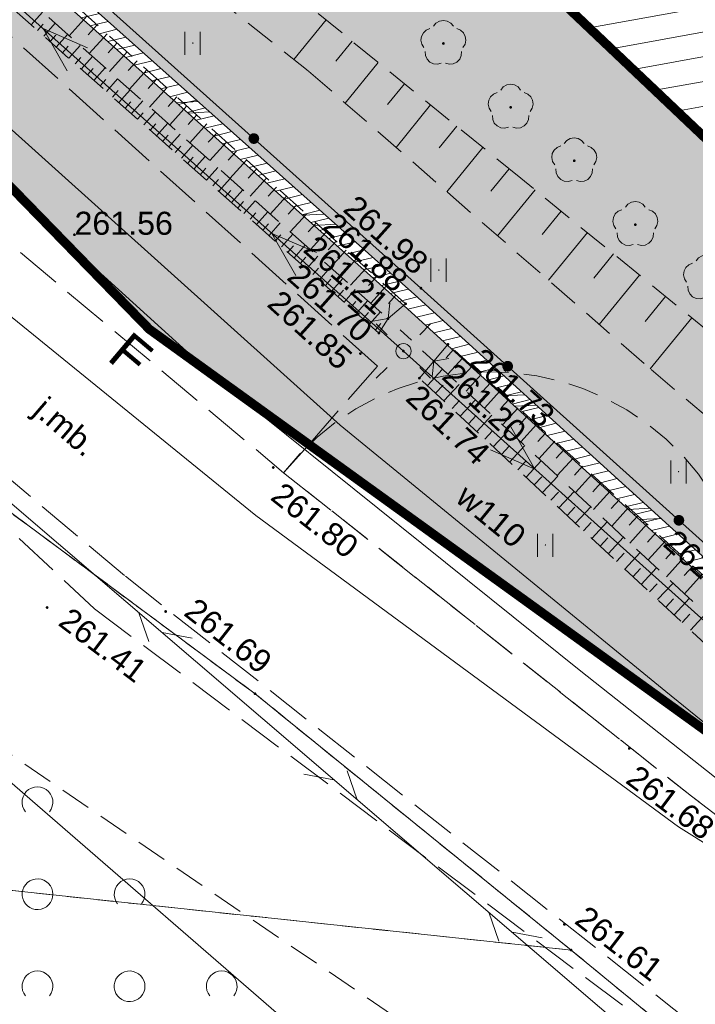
# Model space of a CAD drawing. Header units: metres. Extents: x 7427040 to 7427559, y 5541084 to 5541580.
# Tile 37 of 99: x 7427206 to 7427228, y 5541308 to 5541340. Entities that reach past the tile are written whole.
import ezdxf
from ezdxf.enums import TextEntityAlignment as Align

# ---------------------------------------------------------------- set-up
doc = ezdxf.new("R2010")
doc.units = ezdxf.units.M
doc.header["$MEASUREMENT"] = 0
for name, pattern in [('DASHED2', [0.375, 0.25, -0.125]), ('PRZER1-1', [1, 0.5, -0.5]), ('PRZER2-1', [1.5, 1, -0.5]), ('PRZER3-1', [2, 1.5, -0.5]), ('PRZER3-2', [2.5, 1.5, -1])]:
    doc.linetypes.add(name, pattern=pattern)
doc.layers.get('0').update_dxf_attribs({"color": 4})
for name, color, linetype, lineweight in [('A_granica terenu do wniosku o ULICP', 151, 'DASHED2', 40), ('A_inne obiekty infrastruktury boiska', 33, 'Continuous', 0), ('A_mur oporowy', 2, 'Continuous', 13), ('E_gn_typ', 1, 'Continuous', 30), ('GEPPGD', 7, 'Continuous', 13), ('GEPPGO', 7, 'Continuous', 13), ('GESDZI', 7, 'Continuous', 13), ('GESJOB', 7, 'Continuous', 30), ('GESUZY', 96, 'Continuous', 13), ('GSLDSO', 7, 'Continuous', 13), ('GSLIPS', 7, 'Continuous', 30), ('GSLKOG', 7, 'Continuous', 30), ('GSPRDL', 96, 'Continuous', 13), ('GSPWPS', 7, 'Continuous', 13), ('GSPWPS_O', 7, 'Continuous', 13), ('GSSIIN', 7, 'Continuous', 13), ('GSSKOA', 7, 'Continuous', 13), ('GSSKOA_O', 7, 'Continuous', 13), ('GSSKOD', 7, 'Continuous', 13), ('GSSUTR', 7, 'Continuous', 13), ('GSSZAD', 7, 'Continuous', 13), ('GSSZSN', 7, 'Continuous', 13), ('GULEPR', 1, 'Continuous', 13), ('GULLOB', 7, 'Continuous', 30), ('GULTPR', 30, 'Continuous', 13), ('GULWPR', 5, 'Continuous', 13), ('GULWPR_O', 5, 'Continuous', 13), ('GUPELA', 7, 'Continuous', 13)]:
    doc.layers.add(name, color=color, linetype=linetype, lineweight=lineweight)
doc.layers.add('A_tereny zielone', color=73, linetype='Continuous', lineweight=13, transparency=0.7)
doc.layers.add('SZRAF_1 BOISKO - !_DROGI_SZRAF_TARTAN', color=11, linetype='Continuous', lineweight=0, transparency=0.5)
doc.styles.add('Arial', font='arial.ttf')
doc.styles.add('GN_atrybuty', font='simplex.shx', dxfattribs={"width": 0.8})

# ---------------------------------------------------------------- blocks, each defined once
blk = doc.blocks.new('SZRAF_1 BOISKO')
at = {"layer": 'SZRAF_1 BOISKO - !_DROGI_SZRAF_TARTAN', "color": 11, "extrusion": (0, 0, -1)}
blk.add_solid([(-7427200.751, 5541374.594), (-7427248.054, 5541423.446), (-7427279.789, 5541298.079), (-7427327.086, 5541346.936)], dxfattribs=at)
blk = doc.blocks.new('D_GEPPGO1_2')
at = {"lineweight": -2, "extrusion": (0, 0, -1)}
blk.add_hatch(color=0, dxfattribs=at).paths.add_polyline_path([(0, -0.045), (-0.013906, -0.042798), (-0.02645, -0.036406), (-0.036406, -0.02645), (-0.042798, -0.013906), (-0.045, 0), (-0.042798, 0.013906), (-0.036406, 0.02645), (-0.02645, 0.036406), (-0.013906, 0.042798), (0, 0.045), (0.013906, 0.042798), (0.02645, 0.036406), (0.036406, 0.02645), (0.042798, 0.013906), (0.045, 0), (0.042798, -0.013906), (0.036406, -0.02645), (0.02645, -0.036406), (0.013906, -0.042798)])
blk = doc.blocks.new('D_GEPPGD1_2')
at = {"lineweight": -2, "extrusion": (0, 0, -1)}
blk.add_hatch(color=0, dxfattribs=at).paths.add_polyline_path([(0, -0.045), (-0.013906, -0.042798), (-0.02645, -0.036406), (-0.036406, -0.02645), (-0.042798, -0.013906), (-0.045, 0), (-0.042798, 0.013906), (-0.036406, 0.02645), (-0.02645, 0.036406), (-0.013906, 0.042798), (0, 0.045), (0.013906, 0.042798), (0.02645, 0.036406), (0.036406, 0.02645), (0.042798, 0.013906), (0.045, 0), (0.042798, -0.013906), (0.036406, -0.02645), (0.02645, -0.036406), (0.013906, -0.042798)])
blk = doc.blocks.new('D_GSPWPS1')
at = {"lineweight": -2, "extrusion": (0, 0, -1)}
blk.add_hatch(color=0, dxfattribs=at).paths.add_polyline_path([(0, -0.045), (-0.011647, -0.043467), (-0.0225, -0.038971), (-0.03182, -0.03182), (-0.038971, -0.0225), (-0.043467, -0.011647), (-0.045, 0), (-0.043467, 0.011647), (-0.038971, 0.0225), (-0.03182, 0.03182), (-0.0225, 0.038971), (-0.011647, 0.043467), (0, 0.045), (0.011647, 0.043467), (0.0225, 0.038971), (0.03182, 0.03182), (0.038971, 0.0225), (0.043467, 0.011647), (0.045, 0), (0.043467, -0.011647), (0.038971, -0.0225), (0.03182, -0.03182), (0.0225, -0.038971), (0.011647, -0.043467)])
blk = doc.blocks.new('D_GSPRDL1')
at = {"lineweight": -2, "extrusion": (0, 0, -1)}
blk.add_hatch(color=0, dxfattribs=at).paths.add_polyline_path([(0, -0.045), (-0.013906, -0.042798), (-0.02645, -0.036406), (-0.036406, -0.02645), (-0.042798, -0.013906), (-0.045, 0), (-0.042798, 0.013906), (-0.036406, 0.02645), (-0.02645, 0.036406), (-0.013906, 0.042798), (0, 0.045), (0.013906, 0.042798), (0.02645, 0.036406), (0.036406, 0.02645), (0.042798, 0.013906), (0.045, 0), (0.042798, -0.013906), (0.036406, -0.02645), (0.02645, -0.036406), (0.013906, -0.042798)])
at = {"color": 0, "lineweight": -2, "flags": 128}
for points in [[(-0.324277, 0.563333), (-0.240553, 0.662679), (-0.127956, 0.727494), (0, 0.75), (0.127956, 0.727494), (0.240553, 0.662679), (0.324277, 0.563333)], [(-0.635969, -0.134326), (-0.70458, -0.024001), (-0.731429, 0.103115), (-0.713292, 0.231763), (-0.652348, 0.346501), (-0.55591, 0.433559), (-0.435555, 0.482485)], [(0.435555, 0.482485), (0.55591, 0.433559), (0.652348, 0.346501), (0.713292, 0.231763), (0.731429, 0.103115), (0.70458, -0.024001), (0.635969, -0.134326)], [(-0.068773, -0.646351), (-0.194901, -0.677512), (-0.324092, -0.663766), (-0.440839, -0.606763), (-0.531129, -0.513345), (-0.584125, -0.394725), (-0.593465, -0.265141)], [(0.593465, -0.265141), (0.584125, -0.394725), (0.531129, -0.513345), (0.440839, -0.606763), (0.324092, -0.663766), (0.194901, -0.677512), (0.068773, -0.646351)]]:
    blk.add_lwpolyline(points, dxfattribs=at)
blk = doc.blocks.new('D_GUPELA2')
at = {"lineweight": -2}
blk.add_hatch(color=0, dxfattribs=at).paths.add_polyline_path([(0.002013, -0.044955), (-0.00982, -0.043916), (-0.020466, -0.040077), (-0.029541, -0.033946), (-0.036867, -0.025804), (-0.04187, -0.01649), (-0.04461, -0.005909), (-0.044532, 0.006476), (-0.041285, 0.017903), (-0.034764, 0.028574), (-0.024479, 0.03776), (-0.013449, 0.042943), (-0.001087, 0.044987), (0.011881, 0.043403), (0.021281, 0.03965), (0.030065, 0.033482), (0.038133, 0.023893), (0.043117, 0.012881), (0.044986, 0.001113), (0.044323, -0.007777), (0.040557, -0.019497), (0.033417, -0.030138), (0.024849, -0.037517), (0.013788, -0.042836)])
at = {"color": 0, "lineweight": -2, "flags": 128}
for points in [[(-0.883883, 0.883883), (-0.53033, 0.53033)], [(0.883883, 0.883883), (0.53033, 0.53033)], [(-0.883883, -0.883883), (-0.53033, -0.53033)], [(0.883883, -0.883883), (0.53033, -0.53033)]]:
    blk.add_lwpolyline(points, dxfattribs=at)
blk = doc.blocks.new('D_GUPELA1')
at = {"color": 0, "lineweight": -2, "flags": 128}
blk.add_lwpolyline([(0, 0.25), (0.064705, 0.241481), (0.125, 0.216506), (0.176777, 0.176777), (0.216506, 0.125), (0.241481, 0.064705), (0.25, 0), (0.241481, -0.064705), (0.216506, -0.125), (0.176777, -0.176777), (0.125, -0.216506), (0.064705, -0.241481), (0, -0.25), (-0.064705, -0.241481), (-0.125, -0.216506), (-0.176777, -0.176777), (-0.216506, -0.125), (-0.241481, -0.064705), (-0.25, 0), (-0.241481, 0.064705), (-0.216506, 0.125), (-0.176777, 0.176777), (-0.125, 0.216506), (-0.064705, 0.241481), (0, 0.25)], close=True, dxfattribs=at)
blk = doc.blocks.new('D_SUTP1')
at = {"color": 0, "lineweight": -2, "flags": 128}
for points in [[(0.9325, 0), (0.0675, 0.5)], [(-0.0675, 0), (-0.9325, -0.5)]]:
    blk.add_lwpolyline(points, dxfattribs=at)
blk = doc.blocks.new('D_ODTN_1')
at = {"color": 0, "lineweight": -2, "flags": 128}
for points in [[(-0.5, -0.25), (0, 0.25)], [(0, -0.25), (0.5, 0.25)]]:
    blk.add_lwpolyline(points, dxfattribs=at)
blk = doc.blocks.new('D_GSLIPS1')
at = {"color": 0, "lineweight": -2, "flags": 128}
blk.add_lwpolyline([(-0.3, -0.4), (0, 0), (-0.3, 0.4)], dxfattribs=at)
blk = doc.blocks.new('D_GSLIPS2')
at = {"color": 0, "lineweight": -2, "flags": 128}
blk.add_lwpolyline([(0.3, 0.4), (0, 0), (0.3, -0.4)], dxfattribs=at)
blk = doc.blocks.new('D_KOLO')
at = {"lineweight": -2, "extrusion": (0, 0, -1)}
blk.add_hatch(color=0, dxfattribs=at).paths.add_polyline_path([(0, -0.175), (-0.045293, -0.169037), (-0.0875, -0.151554), (-0.123744, -0.123744), (-0.151554, -0.0875), (-0.169037, -0.045293), (-0.175, 0), (-0.169037, 0.045293), (-0.151554, 0.0875), (-0.123744, 0.123744), (-0.0875, 0.151554), (-0.045293, 0.169037), (0, 0.175), (0.045293, 0.169037), (0.0875, 0.151554), (0.123744, 0.123744), (0.151554, 0.0875), (0.169037, 0.045293), (0.175, 0), (0.169037, -0.045293), (0.151554, -0.0875), (0.123744, -0.123744), (0.0875, -0.151554), (0.045293, -0.169037)])
blk = doc.blocks.new('D_SUEP1')
at = {"color": 0, "lineweight": -2, "flags": 128}
blk.add_lwpolyline([(-0.75, -0.5), (0.75, 0), (-0.75, 0.5)], dxfattribs=at)
blk = doc.blocks.new('D_GSSUTR1')
at = {"color": 0, "lineweight": -2, "flags": 128}
for points in [[(-0.25666, 0.36165), (-0.25666, -0.38835)], [(0.24334, -0.38835), (0.24334, 0.36165)]]:
    blk.add_lwpolyline(points, dxfattribs=at)
blk = doc.blocks.new('D_GSSZAD1')
at = {"color": 0, "lineweight": -2, "flags": 128}
blk.add_lwpolyline([(0.5, 0), (0.490964, 0.094626), (0.464184, 0.185831), (0.420627, 0.27032), (0.361867, 0.34504), (0.290028, 0.407288), (0.207708, 0.454816), (0.117879, 0.485906), (0.023791, 0.499434), (-0.071157, 0.494911), (-0.163534, 0.4725), (-0.25, 0.433013), (-0.32743, 0.377875), (-0.393027, 0.309079), (-0.444418, 0.229113), (-0.479746, 0.140866), (-0.497736, 0.047528), (-0.497736, -0.047528), (-0.479746, -0.140866), (-0.444418, -0.229113), (-0.393027, -0.309079), (-0.32743, -0.377875), (-0.25, -0.433013), (-0.163534, -0.4725), (-0.071157, -0.494911), (0.023791, -0.499434), (0.117879, -0.485906), (0.207708, -0.454816), (0.290028, -0.407288), (0.361867, -0.34504), (0.420627, -0.27032), (0.464184, -0.185831), (0.490964, -0.094626), (0.5, 0)], close=True, dxfattribs=at)
blk = doc.blocks.new('D_GSSZAD2')
at = {"color": 0, "lineweight": -2, "flags": 128}
blk.add_lwpolyline([(-0.390312, -0.3125), (-0.445567, -0.226869), (-0.482312, -0.131814), (-0.49902, -0.031282), (-0.494998, 0.070549), (-0.470412, 0.169449), (-0.426283, 0.26131), (-0.364446, 0.342315), (-0.287468, 0.409099), (-0.198548, 0.458889), (-0.10138, 0.489614), (0, 0.5), (0.10138, 0.489614), (0.198548, 0.458889), (0.287468, 0.409099), (0.364446, 0.342315), (0.426283, 0.26131), (0.470412, 0.169449), (0.494998, 0.070549), (0.49902, -0.031282), (0.482312, -0.131814), (0.445567, -0.226869), (0.390312, -0.3125)], dxfattribs=at)
blk = doc.blocks.new('SIT-G1 BOISKO')
at = {"layer": 'GESDZI', "color": 252, "linetype": 'Continuous', "lineweight": 13, "flags": 128}
for points in [[(7427241.97, 5541307.49), (7427230.33, 5541315.24), (7427210.43, 5541329.61), (7427196.99, 5541343.41), (7427172.66, 5541368.39), (7427206.1, 5541403.07), (7427222.77, 5541419.91), (7427222.77, 5541419.91), (7427244.15, 5541442.18), (7427252.46, 5541450.31), (7427254.41, 5541453.57), (7427259.22, 5541448.94), (7427268.91, 5541439.64), (7427284.23, 5541424.73), (7427296.48, 5541413.08), (7427315.34, 5541394.75), (7427334.14, 5541376.5), (7427348.33, 5541362.8), (7427358.58, 5541352.7), (7427361.29, 5541350.08), (7427363.62, 5541347.81)], [(7427149.017, 5541397.869), (7427149.6, 5541397.01), (7427166.31, 5541376.18), (7427167.99, 5541374.1), (7427172.66, 5541368.39), (7427196.99, 5541343.41), (7427210.43, 5541329.61), (7427230.33, 5541315.24), (7427241.97, 5541307.49)], [(7427236.08, 5541299.6), (7427224.16, 5541309.39), (7427213.87, 5541317.74), (7427195.57, 5541331.32), (7427175.06, 5541354.41), (7427161.84, 5541370.1), (7427153.91, 5541380.03), (7427144.81, 5541391.44), (7427143.965, 5541392.524)], [(7427166.173, 5541334.403), (7427195.57, 5541331.32), (7427213.87, 5541317.74), (7427224.16, 5541309.39), (7427188.88, 5541313.153)], [(7427188.88, 5541313.153), (7427224.16, 5541309.39), (7427236.08, 5541299.6), (7427235.61, 5541296.88), (7427221.403, 5541282.717)]]:
    blk.add_lwpolyline(points, dxfattribs=at)
at = {"layer": 'GESJOB', "color": 252, "linetype": 'PRZER3-2', "lineweight": 13}
for points in [[(7427149.017, 5541397.869), (7427149.6, 5541397.01), (7427166.31, 5541376.18), (7427167.99, 5541374.1), (7427172.66, 5541368.39), (7427196.99, 5541343.41), (7427210.43, 5541329.61), (7427230.33, 5541315.24), (7427241.97, 5541307.49), (7427247.55, 5541303.23), (7427281.57, 5541272.99), (7427305.53, 5541250.41), (7427320.15, 5541236.27), (7427324.78, 5541228.21), (7427335.43, 5541208.11), (7427343.296, 5541192.599)], [(7427343.296, 5541192.599), (7427335.43, 5541208.11), (7427324.78, 5541228.21), (7427320.15, 5541236.27), (7427305.53, 5541250.41), (7427281.57, 5541272.99), (7427247.55, 5541303.23), (7427241.97, 5541307.49), (7427230.33, 5541315.24), (7427210.43, 5541329.61), (7427196.99, 5541343.41), (7427172.66, 5541368.39), (7427167.99, 5541374.1), (7427166.31, 5541376.18), (7427149.6, 5541397.01), (7427149.017, 5541397.869)]]:
    blk.add_lwpolyline(points, dxfattribs=at)
at = {"layer": 'GESUZY', "color": 96, "linetype": 'PRZER1-1', "lineweight": 13}
blk.add_lwpolyline([(7427172.66, 5541368.39), (7427206.1, 5541403.07), (7427222.77, 5541419.91), (7427244.15, 5541442.18), (7427252.46, 5541450.31), (7427254.41, 5541453.57), (7427259.22, 5541448.94), (7427268.91, 5541439.64), (7427284.23, 5541424.73), (7427296.48, 5541413.08), (7427315.34, 5541394.75), (7427334.14, 5541376.5), (7427348.33, 5541362.8), (7427354.64, 5541356.58), (7427273.39, 5541280.26), (7427247.55, 5541303.23), (7427241.97, 5541307.49), (7427230.33, 5541315.24), (7427210.43, 5541329.61), (7427196.99, 5541343.41), (7427172.66, 5541368.39)], close=True, dxfattribs=at)
for points in [[(7427149.017, 5541397.869), (7427149.6, 5541397.01), (7427166.31, 5541376.18), (7427167.99, 5541374.1), (7427172.66, 5541368.39), (7427196.99, 5541343.41), (7427210.43, 5541329.61), (7427230.33, 5541315.24), (7427241.97, 5541307.49)], [(7427236.08, 5541299.6), (7427224.16, 5541309.39), (7427213.87, 5541317.74), (7427195.57, 5541331.32), (7427175.06, 5541354.41), (7427161.84, 5541370.1), (7427153.91, 5541380.03), (7427144.81, 5541391.44), (7427143.965, 5541392.524)], [(7427166.173, 5541334.403), (7427195.57, 5541331.32), (7427213.87, 5541317.74), (7427224.16, 5541309.39), (7427188.88, 5541313.153)], [(7427188.88, 5541313.153), (7427224.16, 5541309.39), (7427236.08, 5541299.6), (7427235.61, 5541296.88), (7427221.403, 5541282.717)]]:
    blk.add_lwpolyline(points, dxfattribs=at)
at = {"layer": 'GSLDSO', "color": 252, "linetype": 'Continuous', "lineweight": 13, "flags": 128}
for points in [[(7427314.467, 5541245.186), (7427306.537, 5541252.286), (7427298.936, 5541259.137), (7427296.706, 5541261.087), (7427283.766, 5541272.657), (7427272.306, 5541282.717), (7427256.878, 5541296.656), (7427244.535, 5541307.798), (7427240.116, 5541311.597), (7427230.318, 5541320.515), (7427219.057, 5541330.746), (7427200.876, 5541346.967)], [(7427314.133, 5541244.814), (7427306.203, 5541251.914), (7427298.604, 5541258.763), (7427296.374, 5541260.713), (7427283.434, 5541272.283), (7427271.974, 5541282.343), (7427256.542, 5541296.284), (7427244.205, 5541307.422), (7427239.784, 5541311.223), (7427229.982, 5541320.145), (7427218.723, 5541330.374), (7427200.544, 5541346.593)]]:
    blk.add_lwpolyline(points, dxfattribs=at)
at = {"layer": 'GSLIPS', "color": 252, "linetype": 'PRZER1-1', "lineweight": 13}
blk.add_lwpolyline([(7427219.69, 5541328.57), (7427218.2, 5541329.96)], dxfattribs=at)
at = {"layer": 'GSLKOG', "color": 252, "linetype": 'Continuous', "lineweight": 13, "flags": 128}
blk.add_lwpolyline([(7427180.22, 5541365.25), (7427182.35, 5541363.35), (7427192.59, 5541354.04), (7427194.13, 5541352.7), (7427200.71, 5541346.78), (7427202.8, 5541345.7), (7427219.27, 5541330.95), (7427230.49, 5541320.85), (7427244.83, 5541307.96), (7427257.07, 5541297.01), (7427266.44, 5541288.58)], dxfattribs=at)
at = {"layer": 'GSSIIN', "color": 252, "linetype": 'Continuous', "lineweight": 13, "flags": 128}
blk.add_lwpolyline([(7427225.27, 5541344.56), (7427244.9, 5541325.62), (7427242.27, 5541322.8), (7427220.96, 5541343.02), (7427222.19, 5541344.44), (7427225.27, 5541344.56)], close=True, dxfattribs=at)
at = {"layer": 'GSSKOA', "color": 252, "linetype": 'PRZER3-1', "lineweight": 13}
for points in [[(7427142.386, 5541390.853), (7427148.11, 5541383.49), (7427157.73, 5541370.95), (7427168.56, 5541357.31), (7427174.58, 5541350.42), (7427185.67, 5541340.04), (7427196.81, 5541331.78), (7427197.44, 5541331.01), (7427208.64, 5541320.51), (7427227.5, 5541306.34)], [(7427228.09, 5541307), (7427209.62, 5541321.59), (7427197.48, 5541331.8), (7427187.07, 5541341.16), (7427176.65, 5541352.04), (7427170.57, 5541358.99), (7427159.7, 5541372.47), (7427150.32, 5541384.6), (7427144.182, 5541392.753)], [(7427228.09, 5541307), (7427209.62, 5541321.59), (7427197.48, 5541331.8), (7427187.07, 5541341.16), (7427176.65, 5541352.04), (7427170.57, 5541358.99), (7427159.7, 5541372.47), (7427150.32, 5541384.6), (7427154.54, 5541388.5), (7427158.75, 5541382.74), (7427163.48, 5541376.66), (7427164.48, 5541375.36), (7427171.29, 5541367.16), (7427176.38, 5541361.27), (7427187.4, 5541349.04), (7427192.2, 5541344.46), (7427197.03, 5541339.81), (7427214.8, 5541324.94), (7427228.08, 5541314.4), (7427243.84, 5541302.38)]]:
    blk.add_lwpolyline(points, dxfattribs=at)
blk.add_lwpolyline([(7427214.8, 5541324.94), (7427215.59, 5541325.82), (7427217.85, 5541328.41), (7427200.64, 5541343.9), (7427191.23, 5541352.66), (7427178.93, 5541363.93), (7427176.38, 5541361.27), (7427187.4, 5541349.04), (7427192.2, 5541344.46), (7427197.03, 5541339.81), (7427214.8, 5541324.94)], close=True, dxfattribs=at)
at = {"layer": 'GSSKOD', "color": 252, "linetype": 'PRZER2-1', "lineweight": 13}
blk.add_lwpolyline([(7427214.8, 5541324.94, -0.890724), (7427229.29, 5541316.12), (7427244.72, 5541303.47), (7427263.56, 5541287.66), (7427278.27, 5541274.66), (7427285.85, 5541267.69), (7427296.35, 5541258), (7427310.66, 5541244.68), (7427310.31, 5541244.33), (7427295.94, 5541257.65), (7427285.25, 5541267.16), (7427277.46, 5541274.11), (7427262.7, 5541287.01), (7427243.84, 5541302.38), (7427228.08, 5541314.4), (7427214.8, 5541324.94)], format="xyb", close=True, dxfattribs=at)
at = {"layer": 'GSSUTR', "color": 252, "linetype": 'PRZER2-1', "lineweight": 13}
for points in [[(7427211.84, 5541338.95), (7427211.83, 5541338.93), (7427211.85, 5541338.93), (7427211.84, 5541338.95)], [(7427219.85, 5541331.56), (7427219.84, 5541331.54), (7427219.86, 5541331.54), (7427219.85, 5541331.56)], [(7427227.66, 5541324.99), (7427227.65, 5541324.97), (7427227.67, 5541324.97), (7427227.66, 5541324.99)], [(7427223.32, 5541322.6), (7427223.31, 5541322.58), (7427223.33, 5541322.58), (7427223.32, 5541322.6)]]:
    blk.add_lwpolyline(points, close=True, dxfattribs=at)
at = {"layer": 'GSSZAD', "color": 252, "linetype": 'PRZER2-1', "lineweight": 13}
blk.add_lwpolyline([(7427137.422, 5541385.601), (7427166.6, 5541355.43), (7427189.15, 5541328.5), (7427197.7, 5541321.37), (7427231.49, 5541298.29), (7427219.484, 5541284.512)], dxfattribs=at)
at = {"layer": 'GSSZSN', "color": 252, "linetype": 'PRZER2-1', "lineweight": 13}
for points in [[(7427269.8, 5541291.75), (7427259.11, 5541303.2), (7427250.43, 5541311.1), (7427244.41, 5541316.74), (7427240.8, 5541320.12), (7427236.86, 5541323.17), (7427228.74, 5541329.45), (7427222.52, 5541334.53), (7427206.64, 5541347.44), (7427208.22, 5541352.28), (7427193.65, 5541366.92), (7427191.58, 5541366.66), (7427205.99, 5541352.83), (7427206.63, 5541352.07), (7427204.25, 5541347.05), (7427215.61, 5541338.02), (7427226.76, 5541328.3), (7427239.29, 5541317.74), (7427255.65, 5541302.96), (7427267.49, 5541289.43), (7427269.8, 5541291.75)], [(7427218.77, 5541330.44), (7427200.71, 5541346.78), (7427194.13, 5541352.7), (7427193.55, 5541351.99), (7427201.54, 5541344.74), (7427218.2, 5541329.96), (7427218.77, 5541330.44)], [(7427217.9, 5541329.49), (7427201.15, 5541344.34), (7427193.15, 5541351.68), (7427193.55, 5541351.99), (7427201.54, 5541344.74), (7427218.2, 5541329.96), (7427217.9, 5541329.49)], [(7427242.74, 5541308.77), (7427230, 5541320.21), (7427220.15, 5541329.12), (7427219.69, 5541328.57), (7427229.34, 5541319.62), (7427242.15, 5541308.28), (7427242.74, 5541308.77)], [(7427241.72, 5541307.7), (7427228.83, 5541319.08), (7427219.22, 5541328.02), (7427219.69, 5541328.57), (7427229.34, 5541319.62), (7427242.15, 5541308.28), (7427241.72, 5541307.7)]]:
    blk.add_lwpolyline(points, close=True, dxfattribs=at)
at = {"layer": 'GSSZSN', "color": 252, "linetype": 'Continuous', "lineweight": 13, "flags": 128}
for points in [[(7427206.583, 5541339.523), (7427206.952, 5541339.939)], [(7427208.404, 5541339.819), (7427207.818, 5541339.171)], [(7427216.179, 5541339.685), (7427215.133, 5541338.399)], [(7427206.787, 5541339.342), (7427206.971, 5541339.55)], [(7427206.991, 5541339.162), (7427207.359, 5541339.578)], [(7427208.728, 5541339.525), (7427208.437, 5541339.203)], [(7427207.194, 5541338.981), (7427207.379, 5541339.189)], [(7427207.398, 5541338.801), (7427207.766, 5541339.216)], [(7427209.053, 5541339.232), (7427208.472, 5541338.59)], [(7427207.602, 5541338.62), (7427207.786, 5541338.828)], [(7427207.805, 5541338.44), (7427208.174, 5541338.855)], [(7427209.377, 5541338.938), (7427209.088, 5541338.619)], [(7427217.03, 5541338.993), (7427216.504, 5541338.346)], [(7427208.009, 5541338.259), (7427208.193, 5541338.467)], [(7427208.213, 5541338.078), (7427208.581, 5541338.494)], [(7427209.701, 5541338.645), (7427209.126, 5541338.01)], [(7427208.416, 5541337.898), (7427208.6, 5541338.105)], [(7427208.62, 5541337.717), (7427208.988, 5541338.132)], [(7427210.026, 5541338.352), (7427209.74, 5541338.035)], [(7427217.881, 5541338.301), (7427216.805, 5541336.978)], [(7427209.028, 5541337.356), (7427209.395, 5541337.771)], [(7427210.35, 5541338.058), (7427209.781, 5541337.429)], [(7427210.674, 5541337.765), (7427210.391, 5541337.452)], [(7427208.824, 5541337.537), (7427209.008, 5541337.744)], [(7427210.999, 5541337.471), (7427210.435, 5541336.849)], [(7427218.732, 5541337.609), (7427218.182, 5541336.933)], [(7427209.231, 5541337.175), (7427209.415, 5541337.383)], [(7427209.435, 5541336.995), (7427209.803, 5541337.41)], [(7427211.323, 5541337.178), (7427211.043, 5541336.868)], [(7427209.639, 5541336.814), (7427209.822, 5541337.022)], [(7427209.842, 5541336.634), (7427210.21, 5541337.048)], [(7427211.647, 5541336.885), (7427211.089, 5541336.268)], [(7427219.584, 5541336.917), (7427218.46, 5541335.535)], [(7427210.046, 5541336.453), (7427210.23, 5541336.66)], [(7427210.25, 5541336.273), (7427210.617, 5541336.687)], [(7427211.971, 5541336.591), (7427211.694, 5541336.285)], [(7427210.453, 5541336.092), (7427210.637, 5541336.299)], [(7427210.657, 5541335.911), (7427211.024, 5541336.326)], [(7427212.296, 5541336.298), (7427211.744, 5541335.688)], [(7427220.435, 5541336.225), (7427219.861, 5541335.52)], [(7427210.861, 5541335.731), (7427211.044, 5541335.938)], [(7427211.064, 5541335.55), (7427211.432, 5541335.965)], [(7427212.62, 5541336.004), (7427212.345, 5541335.701)], [(7427211.268, 5541335.37), (7427211.452, 5541335.577)], [(7427211.472, 5541335.189), (7427211.839, 5541335.603)], [(7427212.944, 5541335.711), (7427212.398, 5541335.107)], [(7427221.286, 5541335.533), (7427220.115, 5541334.093)], [(7427211.675, 5541335.008), (7427211.859, 5541335.216)], [(7427211.879, 5541334.828), (7427212.246, 5541335.242)], [(7427213.269, 5541335.417), (7427212.997, 5541335.117)], [(7427212.287, 5541334.467), (7427212.653, 5541334.881)], [(7427213.593, 5541335.124), (7427213.052, 5541334.527)], [(7427212.083, 5541334.647), (7427212.266, 5541334.854)], [(7427213.917, 5541334.831), (7427213.648, 5541334.534)], [(7427222.137, 5541334.841), (7427221.54, 5541334.106)], [(7427212.49, 5541334.286), (7427212.674, 5541334.493)], [(7427212.694, 5541334.106), (7427213.061, 5541334.519)], [(7427214.242, 5541334.537), (7427213.707, 5541333.946)], [(7427214.566, 5541334.244), (7427214.3, 5541333.95)], [(7427212.898, 5541333.925), (7427213.081, 5541334.132)], [(7427213.101, 5541333.744), (7427213.468, 5541334.158)], [(7427214.89, 5541333.95), (7427214.361, 5541333.366)], [(7427222.988, 5541334.148), (7427221.767, 5541332.653)], [(7427213.305, 5541333.564), (7427213.488, 5541333.771)], [(7427213.509, 5541333.383), (7427213.875, 5541333.797)], [(7427215.214, 5541333.657), (7427214.951, 5541333.366)], [(7427213.712, 5541333.203), (7427213.896, 5541333.409)], [(7427213.916, 5541333.022), (7427214.282, 5541333.435)], [(7427215.539, 5541333.364), (7427215.015, 5541332.785)], [(7427223.837, 5541333.454), (7427223.216, 5541332.693)], [(7427214.12, 5541332.842), (7427214.303, 5541333.048)], [(7427214.323, 5541332.661), (7427214.69, 5541333.074)], [(7427215.863, 5541333.07), (7427215.603, 5541332.783)], [(7427214.527, 5541332.48), (7427214.71, 5541332.687)], [(7427214.731, 5541332.3), (7427215.097, 5541332.713)], [(7427216.187, 5541332.777), (7427215.67, 5541332.205)], [(7427224.687, 5541332.76), (7427223.421, 5541331.211)], [(7427214.934, 5541332.119), (7427215.118, 5541332.326)], [(7427215.138, 5541331.939), (7427215.504, 5541332.352)], [(7427216.512, 5541332.483), (7427216.254, 5541332.199)], [(7427215.545, 5541331.577), (7427215.911, 5541331.99)], [(7427216.836, 5541332.19), (7427216.324, 5541331.624)], [(7427225.537, 5541332.066), (7427224.893, 5541331.278)], [(7427215.342, 5541331.758), (7427215.525, 5541331.964)], [(7427217.16, 5541331.896), (7427216.906, 5541331.615)], [(7427215.749, 5541331.397), (7427215.932, 5541331.603)], [(7427215.953, 5541331.216), (7427216.319, 5541331.629)], [(7427217.485, 5541331.603), (7427216.978, 5541331.044)], [(7427226.386, 5541331.372), (7427225.076, 5541329.768)], [(7427216.157, 5541331.036), (7427216.339, 5541331.242)], [(7427216.36, 5541330.855), (7427216.726, 5541331.268)], [(7427217.809, 5541331.31), (7427217.557, 5541331.032)], [(7427218.133, 5541331.016), (7427217.633, 5541330.463)], [(7427216.564, 5541330.675), (7427216.747, 5541330.881)], [(7427216.768, 5541330.494), (7427217.133, 5541330.906)], [(7427218.457, 5541330.723), (7427218.209, 5541330.448)], [(7427216.971, 5541330.313), (7427217.154, 5541330.52)], [(7427217.175, 5541330.133), (7427217.541, 5541330.545)], [(7427227.236, 5541330.678), (7427226.57, 5541329.863)], [(7427217.379, 5541329.952), (7427217.561, 5541330.158)], [(7427217.582, 5541329.772), (7427217.948, 5541330.184)], [(7427217.786, 5541329.591), (7427217.969, 5541329.797)], [(7427228.086, 5541329.985), (7427226.731, 5541328.326)], [(7427220.335, 5541328.953), (7427220.093, 5541328.686)], [(7427220.634, 5541328.682), (7427220.148, 5541328.145)], [(7427219.48, 5541327.778), (7427219.973, 5541328.308)], [(7427220.934, 5541328.411), (7427220.689, 5541328.14)], [(7427221.234, 5541328.14), (7427220.741, 5541327.595)], [(7427220.016, 5541327.28), (7427220.509, 5541327.81)], [(7427221.533, 5541327.869), (7427221.285, 5541327.594)], [(7427219.748, 5541327.529), (7427219.994, 5541327.794)], [(7427221.833, 5541327.597), (7427221.334, 5541327.045)], [(7427220.283, 5541327.031), (7427220.53, 5541327.296)], [(7427220.551, 5541326.782), (7427221.045, 5541327.313)], [(7427222.133, 5541327.326), (7427221.882, 5541327.048)], [(7427222.433, 5541327.055), (7427221.927, 5541326.496)], [(7427220.818, 5541326.533), (7427221.066, 5541326.799)], [(7427221.086, 5541326.284), (7427221.581, 5541326.816)], [(7427222.732, 5541326.784), (7427222.478, 5541326.502)], [(7427221.354, 5541326.035), (7427221.601, 5541326.301)], [(7427221.621, 5541325.786), (7427222.117, 5541326.319)], [(7427223.032, 5541326.513), (7427222.519, 5541325.946)], [(7427223.332, 5541326.242), (7427223.074, 5541325.957)], [(7427223.631, 5541325.971), (7427223.112, 5541325.396)], [(7427221.889, 5541325.537), (7427222.137, 5541325.804)], [(7427222.157, 5541325.288), (7427222.653, 5541325.822)], [(7427223.931, 5541325.7), (7427223.67, 5541325.411)], [(7427222.424, 5541325.039), (7427222.673, 5541325.306)], [(7427222.692, 5541324.79), (7427223.189, 5541325.325)], [(7427224.231, 5541325.429), (7427223.705, 5541324.847)], [(7427224.531, 5541325.157), (7427224.266, 5541324.865)], [(7427222.96, 5541324.541), (7427223.208, 5541324.809)], [(7427223.227, 5541324.292), (7427223.725, 5541324.827)], [(7427224.83, 5541324.886), (7427224.297, 5541324.297)], [(7427225.13, 5541324.615), (7427224.862, 5541324.319)], [(7427223.495, 5541324.043), (7427223.744, 5541324.311)], [(7427223.763, 5541323.794), (7427224.261, 5541324.33)], [(7427225.43, 5541324.344), (7427224.89, 5541323.747)], [(7427225.73, 5541324.073), (7427225.458, 5541323.773)], [(7427224.03, 5541323.545), (7427224.28, 5541323.813)], [(7427224.298, 5541323.296), (7427224.797, 5541323.833)], [(7427226.029, 5541323.802), (7427225.483, 5541323.198)], [(7427224.565, 5541323.047), (7427224.815, 5541323.316)], [(7427224.833, 5541322.798), (7427225.333, 5541323.336)], [(7427226.329, 5541323.531), (7427226.054, 5541323.227)], [(7427226.629, 5541323.26), (7427226.075, 5541322.648)], [(7427225.101, 5541322.549), (7427225.351, 5541322.818)], [(7427225.368, 5541322.3), (7427225.869, 5541322.839)], [(7427226.928, 5541322.989), (7427226.65, 5541322.681)], [(7427227.228, 5541322.717), (7427226.668, 5541322.098)], [(7427227.528, 5541322.446), (7427227.246, 5541322.135)], [(7427225.636, 5541322.051), (7427225.887, 5541322.321)], [(7427225.904, 5541321.802), (7427226.405, 5541322.342)], [(7427227.828, 5541322.175), (7427227.261, 5541321.549)], [(7427226.171, 5541321.553), (7427226.422, 5541321.823)], [(7427226.439, 5541321.304), (7427226.941, 5541321.845)], [(7427228.127, 5541321.904), (7427227.842, 5541321.589)], [(7427228.427, 5541321.633), (7427227.853, 5541320.999)], [(7427226.707, 5541321.055), (7427226.958, 5541321.326)], [(7427226.974, 5541320.806), (7427227.477, 5541321.347)], [(7427227.242, 5541320.557), (7427227.494, 5541320.828)], [(7427227.509, 5541320.308), (7427228.014, 5541320.85)], [(7427227.777, 5541320.059), (7427228.029, 5541320.331)], [(7427228.045, 5541319.81), (7427228.55, 5541320.353)]]:
    blk.add_lwpolyline(points, dxfattribs=at)
at = {"layer": 'GULEPR', "color": 1, "linetype": 'Continuous', "lineweight": 13, "flags": 128}
blk.add_lwpolyline([(7427167.465, 5541376.615), (7427192.37, 5541352.47), (7427218.7, 5541328.9), (7427242.8, 5541307.27), (7427270.33, 5541282.39), (7427295.76, 5541259.11), (7427296.495, 5541258.46)], dxfattribs=at)
at = {"layer": 'GULLOB', "color": 252, "linetype": 'Continuous', "lineweight": 13, "flags": 128}
blk.add_lwpolyline([(7427143.646, 5541392.187), (7427145.68, 5541389.41), (7427155.42, 5541377.06), (7427156.07, 5541376.56), (7427161.68, 5541380.12), (7427162.59, 5541379.92), (7427172.13, 5541366.63), (7427187.45, 5541351.54), (7427196.58, 5541342.56), (7427212.69, 5541327.94), (7427224.48, 5541318.48), (7427233.85, 5541311.06), (7427228.99, 5541305.78)], dxfattribs=at)
at = {"layer": 'GULTPR', "color": 30, "linetype": 'Continuous', "lineweight": 13, "flags": 128}
for points in [[(7427147.925, 5541396.714), (7427160.79, 5541380.08), (7427172.77, 5541365.73), (7427189.7, 5541344.59), (7427199.87, 5541334.94), (7427213.89, 5541323.55), (7427227.66, 5541313.41), (7427237.41, 5541307.29), (7427244.89, 5541301.8), (7427255.3, 5541292.78), (7427280.97, 5541270.3), (7427294.36, 5541257.17), (7427307.47, 5541246.36), (7427319.95, 5541234.27), (7427324.38, 5541225.76), (7427330.33, 5541215.04), (7427332.71, 5541211.01), (7427342.288, 5541191.518)], [(7427143.646, 5541392.187), (7427145.68, 5541389.41), (7427155.42, 5541377.06), (7427156.07, 5541376.56), (7427161.68, 5541380.12), (7427162.59, 5541379.92), (7427172.13, 5541366.63), (7427187.45, 5541351.54), (7427196.58, 5541342.56), (7427212.69, 5541327.94), (7427224.48, 5541318.48), (7427233.85, 5541311.06), (7427228.99, 5541305.78)], [(7427138.991, 5541387.261), (7427150.53, 5541372.9), (7427155.73, 5541366.13), (7427162.09, 5541358.32), (7427176.98, 5541342.6), (7427191.6, 5541326.99), (7427203.91, 5541316.59), (7427217.91, 5541304.45), (7427233.53, 5541291.77), (7427239.55, 5541285.78), (7427268.11, 5541261.04), (7427295.3, 5541233.72), (7427304.46, 5541225.14), (7427314.32, 5541214.51), (7427329.59, 5541188.64), (7427333.274, 5541181.856)], [(7427227.27, 5541305.66), (7427194.31, 5541333.89)]]:
    blk.add_lwpolyline(points, dxfattribs=at)
at = {"layer": 'GULWPR', "color": 5, "linetype": 'Continuous', "lineweight": 13, "flags": 128}
blk.add_lwpolyline([(7427262.33, 5541288.74), (7427251.79, 5541298.05), (7427241.85, 5541305.96), (7427227.24, 5541317.81), (7427216.64, 5541326.49), (7427199.58, 5541341.84), (7427190.52, 5541350.49), (7427183.1, 5541357.58), (7427178.84, 5541360.69), (7427176.86, 5541362.44), (7427171.63, 5541368.56), (7427170.62, 5541370.21), (7427169.94, 5541372.96), (7427168.58, 5541379.03), (7427173.96, 5541393.42), (7427180.85, 5541411.07), (7427181.27, 5541412.2), (7427184.67, 5541415.98), (7427185.48, 5541416.11)], dxfattribs=at)
at = {"layer": 'GEPPGD', "color": 7, "linetype": 'Continuous', "lineweight": 13}
for p in [(7427213.87, 5541317.74), (7427224.16, 5541309.39)]:
    blk.add_blockref('D_GEPPGD1_2', p, dxfattribs=at)
at = {"layer": 'GEPPGO', "color": 7, "linetype": 'Continuous', "lineweight": 13}
blk.add_blockref('D_GEPPGO1_2', (7427210.43, 5541329.61), dxfattribs=at)
at = {"layer": 'GSLDSO', "color": 7, "linetype": 'Continuous', "lineweight": 13}
for p, rotation in [((7427211.852, 5541336.839), 138.2610012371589), ((7427211.852, 5541336.839), 138.2610012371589), ((7427215.956, 5541333.178), 138.2610012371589), ((7427215.956, 5541333.178), 138.2610012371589), ((7427222.485, 5541327.294), 137.7440449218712), ((7427222.485, 5541327.294), 137.7440449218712), ((7427226.555, 5541323.596), 137.7440449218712), ((7427226.555, 5541323.596), 137.7440449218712)]:
    blk.add_blockref('D_ODTN_1', p, dxfattribs=dict(at, rotation=rotation))
at = {"layer": 'GSLIPS', "color": 7, "linetype": 'Continuous', "lineweight": 13, "rotation": 136.9886378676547}
for name, p in [('D_GSLIPS2', (7427218.2, 5541329.96)), ('D_GSLIPS1', (7427219.69, 5541328.57))]:
    blk.add_blockref(name, p, dxfattribs=at)
at = {"layer": 'GSLKOG', "color": 7, "linetype": 'Continuous', "lineweight": 13}
for p, rotation in [((7427213.829, 5541335.823), 318.1534021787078), ((7427213.829, 5541335.823), 318.1534021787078), ((7427222.093, 5541328.409), 318.0071453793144), ((7427222.093, 5541328.409), 318.0071453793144), ((7427227.667, 5541323.391), 318.0071453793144), ((7427227.667, 5541323.391), 318.0071453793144)]:
    blk.add_blockref('D_KOLO', p, dxfattribs=dict(at, rotation=rotation))
at = {"layer": 'GSPRDL', "color": 96, "linetype": 'Continuous', "lineweight": 13}
for p in [(7427220, 5541338.92), (7427222.19, 5541336.84), (7427224.26, 5541335.1), (7427226.25, 5541333.02), (7427228.55, 5541331.28)]:
    blk.add_blockref('D_GSPRDL1', p, dxfattribs=at)
at = {"layer": 'GSPWPS', "color": 7, "linetype": 'Continuous', "lineweight": 13}
for p in [(7427207.99, 5541332.69), (7427219.27, 5541330.95), (7427218.77, 5541330.44), (7427218.2, 5541329.96), (7427217.9, 5541329.49), (7427220.15, 5541329.12), (7427217.3, 5541328.82), (7427219.69, 5541328.57), (7427219.22, 5541328.02), (7427214.46, 5541325.11), (7427207.1, 5541320.55), (7427210.96, 5541320.42), (7427226.05, 5541315.96), (7427223.94, 5541310.23)]:
    blk.add_blockref('D_GSPWPS1', p, dxfattribs=at)
at = {"layer": 'GSSUTR', "color": 7, "linetype": 'Continuous', "lineweight": 13}
for p in [(7427211.84, 5541338.94), (7427219.85, 5541331.55), (7427227.66, 5541324.98), (7427223.32, 5541322.59)]:
    blk.add_blockref('D_GSSUTR1', p, dxfattribs=at)
at = {"layer": 'GSSZAD', "color": 7, "linetype": 'Continuous', "lineweight": 13}
for name, p in [('D_GSSZAD2', (7427206.785, 5541314.212)), ('D_GSSZAD1', (7427206.785, 5541311.212)), ('D_GSSZAD2', (7427209.785, 5541311.212)), ('D_GSSZAD2', (7427206.785, 5541308.212)), ('D_GSSZAD1', (7427209.785, 5541308.212)), ('D_GSSZAD2', (7427212.785, 5541308.212))]:
    blk.add_blockref(name, p, dxfattribs=at)
at = {"layer": 'GULEPR', "color": 1, "linetype": 'Continuous', "lineweight": 13}
for p, rotation in [((7427207.524, 5541338.905), 138.1658394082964), ((7427214.975, 5541332.235), 138.1658394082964), ((7427222.421, 5541325.56), 318.0916945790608)]:
    blk.add_blockref('D_SUEP1', p, dxfattribs=dict(at, rotation=rotation))
at = {"layer": 'GULTPR', "color": 30, "linetype": 'Continuous', "lineweight": 13}
for p, rotation in [((7427210.79, 5541319.775), 139.4201859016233), ((7427216.486, 5541314.896), 319.4201859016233), ((7427222.183, 5541310.017), 139.4201859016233)]:
    blk.add_blockref('D_SUTP1', p, dxfattribs=dict(at, rotation=rotation))
at = {"layer": 'GUPELA', "color": 7, "linetype": 'Continuous', "lineweight": 13}
for name in ['D_GUPELA2', 'D_GUPELA1']:
    blk.add_blockref(name, (7427218.7, 5541328.9), dxfattribs=at)
at = {"layer": 'GSPWPS_O', "color": 252, "linetype": 'Continuous', "lineweight": 13, "style": 'Arial'}
for s, rotation, p in [('261.98', 318.1534, (7427216.691, 5541333.48)), ('261.88', 318.1534, (7427216.028, 5541332.912)), ('261.21', 318.422, (7427215.395, 5541332.163)), ('261.70', 318.4409, (7427214.865, 5541331.26)), ('261.85', 317.8498, (7427214.221, 5541330.388)), ('261.73', 318.0071, (7427220.813, 5541328.504)), ('261.20', 317.1553, (7427219.906, 5541328.026)), ('261.74', 317.0685, (7427218.729, 5541327.318)), ('261.80', 321.7098, (7427214.33, 5541324.09)), ('262.29', 318.4833, (7427227.11, 5541322.581)), ('261.69', 321.8662, (7427211.508, 5541320.324)), ('261.41', 322.7744, (7427207.42, 5541320)), ('261.68', 322.9852, (7427225.891, 5541314.868)), ('261.61', 322.3418, (7427224.228, 5541310.292))]:
    blk.add_text(s, height=0.75, rotation=rotation, dxfattribs=at).set_placement(p)
blk.add_text('261.56', height=0.75, dxfattribs=at).set_placement((7427207.99, 5541332.69))
at = {"layer": 'GSSKOA_O', "color": 252, "linetype": 'Continuous', "lineweight": 13, "style": 'Arial'}
blk.add_text('j.mb.', height=0.75, rotation=319.2538, dxfattribs=at).set_placement((7427207.464, 5541326.153), align=Align.CENTER)
at = {"layer": 'GULWPR_O', "color": 5, "linetype": 'Continuous', "lineweight": 13, "style": 'Arial'}
blk.add_text('w110', height=0.75, rotation=320.6728, dxfattribs=at).set_placement((7427220.35, 5541324.03))
blk = doc.blocks.new('PZT 1 BOISKO')
at = {"layer": 'A_inne obiekty infrastruktury boiska'}
h = blk.add_hatch(dxfattribs=at)
h.set_pattern_fill('ANSI31', color=256, pattern_type=2)
h.set_pattern_definition([(10.3329, (7427118.8115, 5541381.4284), (-0.1423725, 0.780877), [])])
h.paths.add_polyline_path([(7427220.96, 5541343.02), (7427242.27, 5541322.8), (7427244.9, 5541325.62), (7427225.27, 5541344.56), (7427222.19, 5541344.44)])
at = {"layer": 'A_mur oporowy'}
h = blk.add_hatch(dxfattribs=at)
h.set_pattern_fill('ANSI31', color=256, pattern_type=2)
h.set_pattern_definition([(13.80393, (7427116.40293, 5541359.69487), (-0.0757555, 0.30832994), [])])
h.paths.add_polyline_path([(7427256.542, 5541296.284), (7427271.974, 5541282.343), (7427283.434, 5541272.283), (7427296.374, 5541260.713), (7427298.604, 5541258.763), (7427306.203, 5541251.914), (7427314.133, 5541244.814), (7427314.467, 5541245.186), (7427306.537, 5541252.286), (7427298.936, 5541259.137), (7427296.706, 5541261.087), (7427283.766, 5541272.657), (7427272.306, 5541282.717), (7427256.878, 5541296.656), (7427244.535, 5541307.798), (7427240.116, 5541311.597), (7427230.318, 5541320.515), (7427219.057, 5541330.746), (7427200.876, 5541346.967), (7427200.544, 5541346.593), (7427218.723, 5541330.374), (7427229.982, 5541320.145), (7427239.784, 5541311.223), (7427244.205, 5541307.422)])
at = {"layer": 'A_tereny zielone'}
h = blk.add_hatch(color=256, dxfattribs=at)
h.paths.add_polyline_path([(7427200.71, 5541346.78), (7427200.71, 5541346.78), (7427200.736, 5541346.809)], flags=0)
h.paths.add_polyline_path([(7427314.75, 5541243.25), (7427312.886, 5541243.296), (7427305.53, 5541250.41), (7427281.57, 5541272.99), (7427247.55, 5541303.23), (7427241.97, 5541307.49), (7427230.33, 5541315.24), (7427210.43, 5541329.61), (7427177.975, 5541362.933), (7427178.93, 5541363.93), (7427180.22, 5541365.25), (7427182.35, 5541363.35), (7427184.913, 5541361.02), (7427189.686, 5541356.68), (7427192.59, 5541354.04), (7427194.13, 5541352.7), (7427200.71, 5541346.78), (7427200.544, 5541346.593), (7427218.723, 5541330.374), (7427229.982, 5541320.145), (7427239.784, 5541311.223), (7427244.205, 5541307.422), (7427256.542, 5541296.284), (7427271.974, 5541282.343), (7427283.434, 5541272.283), (7427296.374, 5541260.713), (7427298.604, 5541258.763), (7427306.203, 5541251.914), (7427314.133, 5541244.814), (7427314.467, 5541245.186), (7427306.537, 5541252.286), (7427298.936, 5541259.137), (7427296.706, 5541261.087), (7427283.766, 5541272.657), (7427272.306, 5541282.717), (7427256.878, 5541296.656), (7427244.535, 5541307.798), (7427240.116, 5541311.597), (7427230.318, 5541320.515), (7427219.057, 5541330.746), (7427200.876, 5541346.967), (7427200.736, 5541346.809), (7427205.99, 5541352.83), (7427189.68, 5541367.45), (7427190.38, 5541368.24), (7427189.77, 5541369.07), (7427188.92, 5541368.13), (7427184.92, 5541371.82), (7427184.71, 5541375.16), (7427186.78, 5541377.78), (7427205.72, 5541396.49), (7427217.81, 5541408.93), (7427235.67, 5541427.08), (7427241.49, 5541428.41), (7427249.5, 5541429.45), (7427248.26, 5541428.16), (7427251.32, 5541425.57), (7427252.19, 5541426.68), (7427250.75, 5541427.87), (7427251.26, 5541428.48), (7427255.82, 5541428.46), (7427262.97, 5541421.54), (7427277.72, 5541407.27), (7427277.779, 5541403.101), (7427298.73, 5541382.85), (7427312.44, 5541369.59), (7427328.68, 5541353.98), (7427342.95, 5541340.01), (7427298.49, 5541297.32), (7427325.08, 5541269.7), (7427323.12, 5541267.86), (7427330.09, 5541260.41), (7427328.58, 5541258.61), (7427322.112, 5541252.376), (7427321.745, 5541252.036), (7427321.378, 5541251.695), (7427321.012, 5541251.355), (7427317.72, 5541248.3), (7427319.57, 5541246.44), (7427317.84, 5541244.85), (7427316.18, 5541243.72)], flags=16)
h.paths.add_polyline_path([(7427279.789, 5541298.079), (7427200.756, 5541374.589), (7427248.054, 5541423.446), (7427327.086, 5541346.936)], flags=16)
h.paths.add_polyline_path([(7427211, 5541358.15), (7427208.002, 5541361.208), (7427208.7, 5541361.93), (7427211.709, 5541358.841)], flags=16)
h.paths.add_polyline_path([(7427242.27, 5541322.8), (7427220.96, 5541343.02), (7427222.19, 5541344.44), (7427225.27, 5541344.56), (7427244.9, 5541325.62)], flags=16)
h.paths.add_polyline_path([(7427258.65, 5541312.37), (7427255.62, 5541315.32), (7427256.31, 5541316.03), (7427259.4, 5541313)], flags=16)
h.paths.add_polyline_path([(7427315.454, 5541247.72), (7427315.106, 5541248.08), (7427322.406, 5541255.13), (7427322.754, 5541254.77)], flags=16)
at = {"layer": 'A_granica terenu do wniosku o ULICP', "ltscale": 5, "const_width": 0.3, "flags": 128}
blk.add_lwpolyline([(7427254.41, 5541453.57), (7427252.46, 5541450.31), (7427244.15, 5541442.18), (7427222.77, 5541419.91), (7427206.1, 5541403.07), (7427172.66, 5541368.39), (7427210.43, 5541329.61), (7427230.33, 5541315.24), (7427241.97, 5541307.49), (7427247.55, 5541303.23), (7427281.57, 5541272.99), (7427305.53, 5541250.41), (7427320.15, 5541236.27), (7427324.78, 5541228.21), (7427327.9, 5541231.44), (7427332.02, 5541235.75), (7427345.01, 5541249.37), (7427360.53, 5541265.49), (7427365.33, 5541270.24), (7427367.48, 5541272.62), (7427383.24, 5541290.03), (7427402.05, 5541310.46), (7427396.7, 5541315.71), (7427378.19, 5541333.92), (7427374.211, 5541337.709), (7427366.52, 5541345.04), (7427363.62, 5541347.81), (7427361.29, 5541350.08), (7427358.58, 5541352.7), (7427348.33, 5541362.8), (7427334.14, 5541376.5), (7427315.34, 5541394.75), (7427296.48, 5541413.08), (7427284.23, 5541424.73), (7427268.91, 5541439.64), (7427263.413, 5541444.916), (7427259.22, 5541448.94), (7427254.41, 5541453.57)], dxfattribs=at)
at = {"layer": 'A_inne obiekty infrastruktury boiska', "const_width": 0.3, "flags": 128}
blk.add_lwpolyline([(7427220.96, 5541343.02), (7427242.27, 5541322.8), (7427244.9, 5541325.62), (7427225.27, 5541344.56), (7427222.19, 5541344.44), (7427220.96, 5541343.02)], close=True, dxfattribs=at)
at = {"layer": 'A_mur oporowy', "flags": 128}
blk.add_lwpolyline([(7427256.878, 5541296.656), (7427244.535, 5541307.798), (7427240.116, 5541311.597), (7427230.318, 5541320.515), (7427219.057, 5541330.746), (7427200.876, 5541346.967), (7427200.544, 5541346.593), (7427218.723, 5541330.374), (7427229.982, 5541320.145), (7427239.784, 5541311.223), (7427244.205, 5541307.422)], dxfattribs=at)
at = {"layer": 'A_granica terenu do wniosku o ULICP', "ltscale": 0.1, "insert": (7427209.41, 5541329.126), "char_height": 1.25, "width": 1.54053, "attachment_point": 4, "rotation": 319.8039, "style": 'Arial'}
blk.add_mtext('F', dxfattribs=at)
at = {"layer": 'E_gn_typ', "style": 'GN_atrybuty', "width": 0.9, "flags": 8}
for p in [(7427416.237, 5541237.381), (7427411.812, 5541232.473)]:
    blk.add_attdef('ILOŚĆ_ŻYŁ', text='', height=0.9, rotation=318.0369, dxfattribs=at).set_placement(p, align=Align.MIDDLE_LEFT)

msp = doc.modelspace()

# ---------------------------------------------------------------- block references
at = {"color": 7, "linetype": 'Continuous', "lineweight": 0}
for name in ['SIT-G1 BOISKO', 'PZT 1 BOISKO', 'SZRAF_1 BOISKO']:
    msp.add_blockref(name, (0, 0), dxfattribs=at)

doc.saveas('drawing.dxf')
